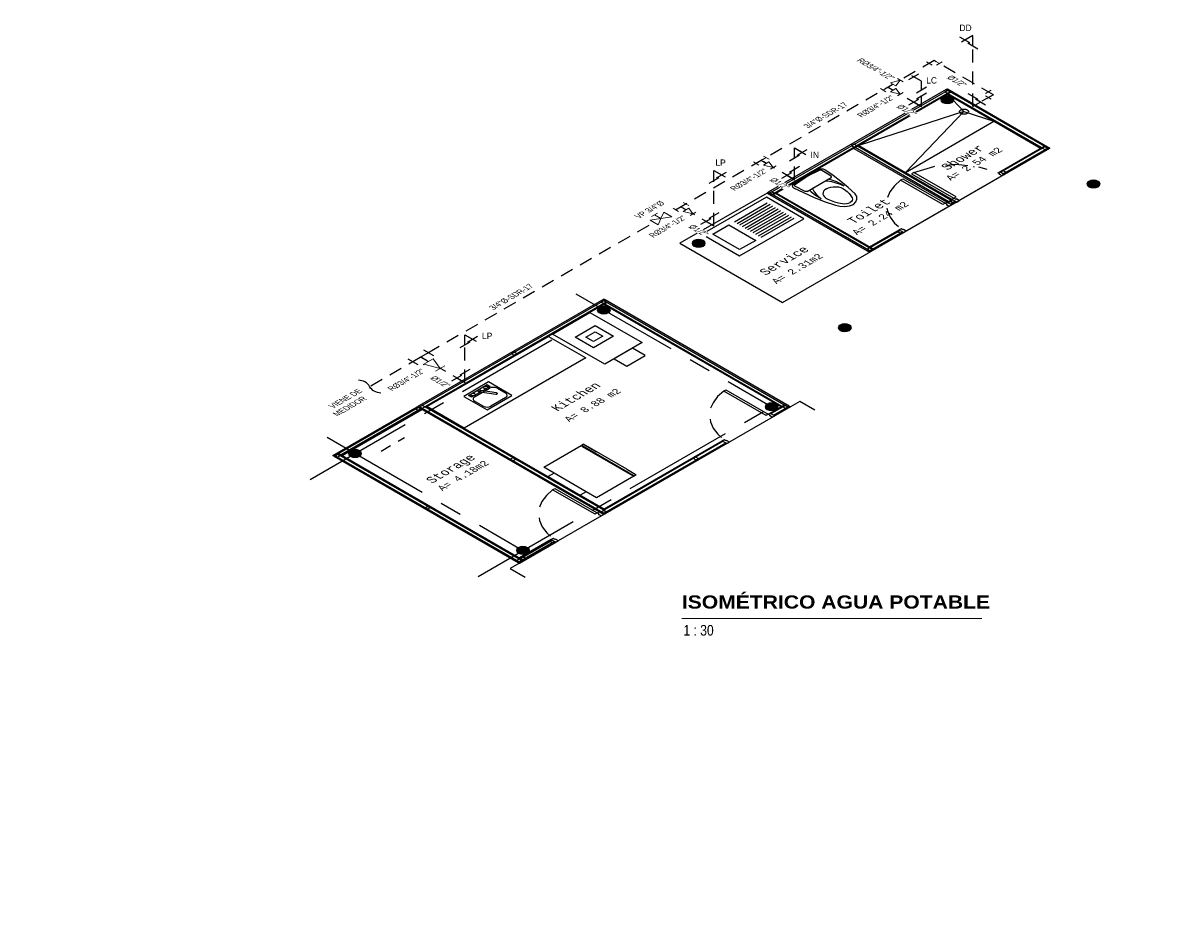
# Model space of a CAD drawing. Header units: metres. Extents: x 2 to 147, y 24 to 94.
# Tile 30 of 40: x 106 to 119, y 50 to 60. Entities that reach past the tile are written whole.
import ezdxf
from ezdxf.enums import TextEntityAlignment as Align
from ezdxf.xclip import XClip

# ---------------------------------------------------------------- set-up
doc = ezdxf.new("R2010")
doc.units = ezdxf.units.M
doc.header["$MEASUREMENT"] = 0
doc.header["$XCLIPFRAME"] = 0
for name, pattern in [('BORDER2', [0.875, 0.25, -0.125, 0.25, -0.125, 0, -0.125]), ('CENTER', [2, 1.25, -0.25, 0.25, -0.25]), ('CONTINOUS', [0]), ('HIDDEN', [0.375, 0.25, -0.125])]:
    doc.linetypes.add(name, pattern=pattern)
for name, color, linetype in [('00-Zonificación', 1, 'Continuous'), ('001-Paredes', 1, 'Continuous'), ('002-TextoAmbiente', 1, 'Continuous'), ('003-Textos', 1, 'Continuous'), ('005-Piso', 1, 'Continuous'), ('008-Columnas', 1, 'Continuous'), ('010-Mobiliario', 8, 'Continuous'), ('011-Puertas y Ventanas', 1, 'Continuous'), ('012-Ejes', 8, 'Continuous'), ('A POT', 4, 'HIDDEN'), ('A POT iso', 4, 'HIDDEN'), ('A RES', 5, 'Continuous'), ('A RES textos', 2, 'Continuous'), ('TEXTOS', 2, 'Continuous'), ('TEXTOS HIDRO', 2, 'Continuous')]:
    doc.layers.add(name, color=color, linetype=linetype)
doc.layers.add('A POT accesorios', color=3, linetype='Continuous', lineweight=18)
doc.styles.add('Architect Hand_2', font='ARIALN.TTF', dxfattribs={"height": 0.003953})
doc.styles.add('ARIAL', font='arial.ttf')
doc.styles.add('Arial Black_4', font='txt', dxfattribs={"height": 0.005})
doc.styles.add('romans', font='romans.shx', dxfattribs={"height": 1.8})
doc.styles.add('TITULOS', font='txt')

# ---------------------------------------------------------------- blocks, each defined once
blk = doc.blocks.new('columnas 15 D.')
at = {"true_color": 0x636466, "transparency": 33554483}
h = blk.add_hatch(color=251, dxfattribs=at)
h.dxf.hatch_style = 1
edge = h.paths.add_edge_path()
edge.add_arc((0, 0), 0.075, 0, 360)
at = {"layer": '008-Columnas'}
blk.add_circle((0, 0), 0.075, dxfattribs=at)
blk = doc.blocks.new('lavabo')
for p, q in [((-0.355, -0.32), (-0.355, -0.08)), ((-0.295, -0.02), (-0.155, -0.02)), ((-0.095, -0.08), (-0.095, -0.32)), ((-0.075, -0.2), (-0.075, -0.05)), ((-0.075, -0.05), (-0.025, -0.05)), ((-0.044, -0.063), (-0.056, -0.063)), ((-0.056, -0.063), (-0.056, -0.076)), ((-0.044, -0.076), (-0.044, -0.063)), ((-0.025, -0.05), (-0.025, -0.35)), ((-0.069, -0.196), (-0.229, -0.289)), ((-0.217, -0.311), (-0.056, -0.218)), ((-0.075, -0.35), (-0.075, -0.229)), ((-0.155, -0.38), (-0.295, -0.38)), ((-0.025, -0.35), (-0.075, -0.35)), ((-0.056, -0.337), (-0.056, -0.324)), ((-0.044, -0.337), (-0.056, -0.337)), ((-0.044, -0.324), (-0.044, -0.337))]:
    blk.add_line(p, q)
blk.add_lwpolyline([(0, 0), (-0.375, 0), (-0.375, -0.4), (0, -0.4)], close=True)
for centre, radius in [((-0.05, -0.1), 0.025), ((-0.05, -0.2), 0.0187), ((-0.05, -0.3), 0.025)]:
    blk.add_circle(centre, radius)
for centre, radius, start, end in [((-0.295, -0.08), 0.06, 90, 180), ((-0.155, -0.08), 0.06, 0, 90), ((-0.295, -0.32), 0.06, 180, 270), ((-0.223, -0.3), 0.0125, 120, 300), ((-0.155, -0.32), 0.06, 270, 0)]:
    blk.add_arc(centre, radius, start, end)
blk = doc.blocks.new('REFRIGERADOR')
for p, q in [((-0.683, 0), (-0.85, 0)), ((-0.85, 0), (-0.85, -0.6)), ((-0.683, 0), (-0.683, 0.097)), ((-0.683, 0.097), (-0.167, 0.097)), ((-0.167, 0), (-0.683, 0)), ((-0.167, 0), (-0.167, 0.097)), ((0, 0), (-0.167, 0)), ((0, -0.6), (0, 0)), ((-0.85, -0.6), (-0.829, -0.6)), ((-0.85, -0.608), (-0.831, -0.608)), ((-0.85, -0.638), (-0.85, -0.608)), ((-0.85, -0.638), (-0.64, -0.638)), ((-0.849, -0.639), (-0.85, -0.638)), ((-0.151, -0.639), (-0.849, -0.639)), ((-0.829, -0.601), (-0.831, -0.601)), ((-0.831, -0.608), (-0.831, -0.601)), ((-0.831, -0.608), (-0.019, -0.608)), ((-0.829, -0.6), (-0.021, -0.6)), ((-0.829, -0.601), (-0.829, -0.6)), ((-0.021, -0.601), (-0.829, -0.601)), ((-0.151, -0.639), (-0.087, -0.639)), ((-0.151, -0.639), (-0.147, -0.64)), ((-0.147, -0.64), (-0.091, -0.64)), ((-0.091, -0.64), (-0.087, -0.639)), ((-0.087, -0.639), (-0.001, -0.639)), ((-0.021, -0.601), (-0.021, -0.6)), ((-0.021, -0.6), (0, -0.6)), ((-0.019, -0.601), (-0.021, -0.601)), ((-0.019, -0.608), (-0.019, -0.601)), ((-0.019, -0.608), (0, -0.608)), ((0, -0.638), (-0.001, -0.639)), ((0, -0.638), (0, -0.608))]:
    blk.add_line(p, q)
blk = doc.blocks.new('door001')
at = {"layer": '011-Puertas y Ventanas'}
for points in [[(-0.075, 0), (0, 0), (0, -0.04), (-0.045, -0.04), (-0.045, -0.03), (-0.075, -0.03)], [(-0.075, -0.03), (-0.075, -0.066), (-0.756, -0.066), (-0.756, -0.03)], [(-0.075, -0.74), (-0.075, -0.77), (0, -0.77), (0, -0.73), (-0.045, -0.73), (-0.045, -0.74)]]:
    blk.add_lwpolyline(points, close=True, dxfattribs=at)
at = {"layer": '011-Puertas y Ventanas', "color": 1, "linetype": 'BORDER2'}
blk.add_arc((0.021, 0.038), 0.784, 187.6333, 262.9326, dxfattribs=at)
blk = doc.blocks.new('DOBLE BEDS')
for p, q in [((0.278, 0), (-0.278, 0)), ((-0.278, 0), (-0.278, -0.469)), ((0.278, -0.469), (0.278, 0)), ((-0.311, -0.023), (-1.311, -0.023)), ((-1.311, -0.023), (-1.311, -0.067)), ((-1.311, -0.067), (-0.311, -0.067)), ((-0.393, -0.09), (-1.229, -0.09)), ((-0.397, -0.112), (-1.226, -0.112)), ((-0.311, -0.067), (-0.311, -0.023)), ((1.32, -0.023), (0.32, -0.023)), ((0.32, -0.023), (0.32, -0.067)), ((0.32, -0.067), (1.32, -0.067)), ((1.238, -0.09), (0.402, -0.09)), ((1.234, -0.112), (0.405, -0.112)), ((1.32, -0.067), (1.32, -0.023)), ((-1.311, -0.171), (-1.311, -1.986)), ((-1.289, -0.174), (-1.289, -0.4)), ((-0.333, -0.174), (-0.333, -0.462)), ((-0.311, -1.986), (-0.311, -0.171)), ((0.32, -0.171), (0.32, -1.986)), ((0.342, -0.174), (0.342, -0.4)), ((1.298, -0.174), (1.298, -0.462)), ((1.32, -1.986), (1.32, -0.171)), ((-0.311, -0.462), (-1.32, -0.804)), ((-0.311, -0.462), (-1.311, -0.462)), ((-1.039, -1.084), (-0.311, -0.462)), ((-0.278, -0.469), (0.278, -0.469)), ((1.32, -0.462), (0.311, -0.804)), ((1.32, -0.462), (0.32, -0.462)), ((0.592, -1.084), (1.32, -0.462)), ((-0.639, -0.742), (-0.639, -2.067)), ((-0.624, -0.73), (-0.624, -2.067)), ((-0.567, -0.68), (-0.567, -2.067)), ((-0.553, -0.668), (-0.553, -2.067)), ((0.992, -0.742), (0.992, -2.067)), ((1.007, -0.73), (1.007, -2.067)), ((1.064, -0.68), (1.064, -2.067)), ((1.078, -0.668), (1.078, -2.067)), ((-0.32, -1.74), (-1.32, -1.74)), ((-0.32, -1.768), (-1.32, -1.768)), ((1.311, -1.74), (0.311, -1.74)), ((1.311, -1.768), (0.311, -1.768)), ((-0.32, -1.905), (-1.32, -1.905)), ((-0.32, -1.933), (-1.32, -1.933)), ((1.311, -1.905), (0.311, -1.905)), ((1.311, -1.933), (0.311, -1.933)), ((-1.311, -2.09), (-0.311, -2.09)), ((-1.311, -2.134), (-1.311, -2.09)), ((-1.229, -2.067), (-0.393, -2.067)), ((-0.311, -2.09), (-0.311, -2.134)), ((0.32, -2.09), (1.32, -2.09)), ((0.32, -2.134), (0.32, -2.09)), ((0.402, -2.067), (1.238, -2.067)), ((1.32, -2.09), (1.32, -2.134)), ((-0.311, -2.134), (-1.311, -2.134)), ((1.32, -2.134), (0.32, -2.134))]:
    blk.add_line(p, q)
for centre, radius, start, end in [((-1.198, -0.203), 0.118, 105.2718, 163.8171), ((-1.198, -0.203), 0.0959, 106.9614, 162.0252), ((-0.425, -0.203), 0.0959, 17.9748, 73.0386), ((-0.425, -0.203), 0.118, 16.1829, 74.7282), ((0.433, -0.203), 0.118, 105.2718, 163.8171), ((0.433, -0.203), 0.0959, 106.9614, 162.0252), ((1.207, -0.203), 0.0959, 17.9748, 73.0386), ((1.207, -0.203), 0.118, 16.1829, 74.7282), ((-1.198, -0.371), 0.0959, 197.9748, 253.0386), ((0.433, -0.371), 0.0959, 197.9748, 253.0386), ((-1.32, -1.084), 0.281, 0, 90), ((0.311, -1.084), 0.281, 0, 90), ((-1.198, -1.953), 0.118, 196.1829, 254.7282), ((-0.425, -1.953), 0.118, 285.2718, 343.8171), ((0.433, -1.953), 0.118, 196.1829, 254.7282), ((1.207, -1.953), 0.118, 285.2718, 343.8171)]:
    blk.add_arc(centre, radius, start, end)
blk = doc.blocks.new('MESA CUADRADA SET-01')
for p, q in [((-0.202, 0.898, 0), (-0.202, 0.868, 0)), ((-0.172, 0.898, 0), (-0.202, 0.898, 0)), ((-0.202, 0.868, 0), (-0.172, 0.868, 0)), ((-0.202, 0.868, 0), (0.202, 0.868, 0)), ((-0.202, 0.468, 0), (-0.202, 0.868, 0)), ((-0.172, 0.868, 0), (-0.172, 0.898, 0)), ((-0.172, 0.883, 0), (-0.13, 0.883, 0)), ((0.13, 0.883), (0.172, 0.883, 0)), ((0.172, 0.898, 0), (0.202, 0.898, 0)), ((0.172, 0.868, 0), (0.172, 0.898, 0)), ((0.202, 0.868, 0), (0.172, 0.868, 0)), ((0.202, 0.898, 0), (0.202, 0.868, 0)), ((0.202, 0.868, 0), (0.202, 0.468, 0)), ((-0.45, 0.45), (0.45, 0.45)), ((-0.45, -0.45), (-0.45, 0.45)), ((-0.419, 0.417), (-0.419, 0.377)), ((-0.379, 0.417), (-0.419, 0.417)), ((-0.379, 0.377), (-0.379, 0.417)), ((-0.202, 0.488), (-0.202, 0.518)), ((-0.202, 0.518), (-0.172, 0.518)), ((-0.172, 0.488), (-0.202, 0.488)), ((0.202, 0.468, 0), (-0.202, 0.468, 0)), ((-0.172, 0.518), (-0.172, 0.488)), ((0.172, 0.488, 0), (0.172, 0.518, 0)), ((0.172, 0.518, 0), (0.202, 0.518, 0)), ((0.202, 0.488, 0), (0.172, 0.488, 0)), ((0.202, 0.518, 0), (0.202, 0.488, 0)), ((0.379, 0.417), (0.379, 0.377)), ((0.419, 0.417), (0.379, 0.417)), ((0.419, 0.377), (0.419, 0.417)), ((0.45, 0.45), (0.45, -0.45)), ((-0.419, 0.377), (-0.379, 0.377)), ((0.379, 0.377), (0.419, 0.377)), ((-0.898, 0.202), (-0.868, 0.202)), ((-0.898, 0.172), (-0.898, 0.202)), ((-0.868, 0.172), (-0.898, 0.172)), ((-0.883, 0.13, 0), (-0.883, 0.172)), ((-0.868, 0.202), (-0.868, 0.172)), ((-0.868, 0.202), (-0.468, 0.202)), ((-0.868, -0.202), (-0.868, 0.202)), ((-0.518, 0.202), (-0.488, 0.202)), ((-0.518, 0.172), (-0.518, 0.202)), ((-0.488, 0.172), (-0.518, 0.172)), ((-0.488, 0.202), (-0.488, 0.172)), ((-0.468, 0.202), (-0.468, -0.202)), ((0.468, -0.202), (0.468, 0.202)), ((0.468, 0.202), (0.868, 0.202)), ((0.488, 0.202), (0.518, 0.202)), ((0.488, 0.172), (0.488, 0.202)), ((0.518, 0.172), (0.488, 0.172)), ((0.518, 0.202), (0.518, 0.172)), ((0.898, 0.202, 0), (0.868, 0.202, 0)), ((0.868, 0.202, 0), (0.868, 0.172, 0)), ((0.868, 0.202), (0.868, -0.202)), ((0.868, 0.172, 0), (0.898, 0.172, 0)), ((0.883, 0.172, 0), (0.883, 0.13, 0)), ((0.898, 0.172, 0), (0.898, 0.202, 0)), ((-0.883, -0.172, 0), (-0.883, -0.13, 0)), ((0.883, -0.13), (0.883, -0.172)), ((-0.898, -0.172, 0), (-0.898, -0.202, 0)), ((-0.868, -0.172, 0), (-0.898, -0.172, 0)), ((-0.898, -0.202, 0), (-0.868, -0.202, 0)), ((-0.868, -0.202, 0), (-0.868, -0.172, 0)), ((-0.468, -0.202), (-0.868, -0.202)), ((-0.518, -0.172, 0), (-0.488, -0.172, 0)), ((-0.518, -0.202, 0), (-0.518, -0.172, 0)), ((-0.488, -0.202, 0), (-0.518, -0.202, 0)), ((-0.488, -0.172, 0), (-0.488, -0.202, 0)), ((0.868, -0.202), (0.468, -0.202)), ((0.488, -0.172), (0.518, -0.172)), ((0.488, -0.202), (0.488, -0.172)), ((0.518, -0.202), (0.488, -0.202)), ((0.518, -0.172), (0.518, -0.202)), ((0.868, -0.202), (0.868, -0.172)), ((0.868, -0.172), (0.898, -0.172)), ((0.898, -0.202), (0.868, -0.202)), ((0.898, -0.172), (0.898, -0.202)), ((-0.419, -0.377), (-0.419, -0.417)), ((-0.379, -0.377), (-0.419, -0.377)), ((-0.379, -0.417), (-0.379, -0.377)), ((0.379, -0.377), (0.379, -0.417)), ((0.419, -0.377), (0.379, -0.377)), ((0.419, -0.417), (0.419, -0.377)), ((0.45, -0.45), (-0.45, -0.45)), ((-0.419, -0.417), (-0.379, -0.417)), ((-0.202, -0.468, 0), (0.202, -0.468, 0)), ((-0.202, -0.868, 0), (-0.202, -0.468, 0)), ((-0.202, -0.488, 0), (-0.172, -0.488, 0)), ((-0.202, -0.518, 0), (-0.202, -0.488, 0)), ((-0.172, -0.518, 0), (-0.202, -0.518, 0)), ((-0.172, -0.488, 0), (-0.172, -0.518, 0)), ((0.172, -0.488), (0.202, -0.488)), ((0.172, -0.518), (0.172, -0.488)), ((0.202, -0.518), (0.172, -0.518)), ((0.202, -0.468, 0), (0.202, -0.868, 0)), ((0.202, -0.488), (0.202, -0.518)), ((0.379, -0.417), (0.419, -0.417)), ((-0.202, -0.868, 0), (-0.172, -0.868, 0)), ((-0.202, -0.898, 0), (-0.202, -0.868, 0)), ((0.202, -0.868, 0), (-0.202, -0.868, 0)), ((-0.172, -0.898, 0), (-0.202, -0.898, 0)), ((-0.172, -0.868, 0), (-0.172, -0.898, 0)), ((-0.13, -0.883), (-0.172, -0.883, 0)), ((0.172, -0.883, 0), (0.13, -0.883, 0)), ((0.172, -0.868, 0), (0.172, -0.898, 0)), ((0.202, -0.868, 0), (0.172, -0.868, 0)), ((0.172, -0.898, 0), (0.202, -0.898, 0)), ((0.202, -0.898, 0), (0.202, -0.868, 0))]:
    blk.add_line(p, q)
for centre, start, end in [((0, 0.63), 62.8856, 117.1144), ((-0.63, 0, 0), 152.8856, 207.1144), ((0.63, 0), 332.8856, 27.1144), ((0, -0.63), 242.8856, 297.1144)]:
    blk.add_arc(centre, 0.285, start, end)
blk = doc.blocks.new('camamatrimonial')
for p, q in [((-1.125, 1.55), (-1.125, 1.85)), ((-1.075, 1.9), (-0.775, 1.9)), ((-0.725, 1.85), (-0.725, 1.55)), ((-0.675, 1.9), (0.675, 1.9)), ((-0.675, 0), (-0.675, 1.9)), ((-0.601, 1.849), (-0.601, 1.494)), ((-0.041, 1.849), (-0.601, 1.849)), ((-0.041, 1.494), (-0.041, 1.849)), ((0.041, 1.494), (0.041, 1.849)), ((0.041, 1.849), (0.601, 1.849)), ((0.601, 1.849), (0.601, 1.494)), ((0.675, 1.9), (0.675, 0)), ((0.725, 1.55), (0.725, 1.85)), ((0.775, 1.9), (1.075, 1.9)), ((1.125, 1.85), (1.125, 1.55)), ((-0.775, 1.5), (-1.075, 1.5)), ((-0.601, 1.494), (-0.041, 1.494)), ((0.601, 1.494), (0.041, 1.494)), ((1.075, 1.5), (0.775, 1.5)), ((0.441, 1.443), (0.677, 1.443)), ((-0.093, 1.24), (0.677, 1.24)), ((0.675, 0), (-0.675, 0))]:
    blk.add_line(p, q)
for centre, radius, start, end in [((-1.075, 1.85), 0.05, 90, 180), ((-0.775, 1.85), 0.05, 0, 90), ((-1.211, 1.671), 0.635, 343.7398, 16.2602), ((0.569, 1.671), 0.635, 163.7398, 196.2602), ((-0.569, 1.671), 0.635, 343.7398, 16.2602), ((1.211, 1.671), 0.635, 163.7398, 196.2602), ((0.775, 1.85), 0.05, 90, 180), ((1.075, 1.85), 0.05, 0, 90), ((-1.075, 1.55), 0.05, 180, 270), ((-0.775, 1.55), 0.05, 270, 0), ((0.775, 1.55), 0.05, 180, 270), ((1.075, 1.55), 0.05, 270, 0), ((-0.762, 3.107), 1.869, 272.616, 291.4069), ((0.407, -0.151), 1.594, 89.2582, 107.8034), ((0.482, 0.51), 0.934, 92.5398, 126.0403), ((-0.639, 1.957), 0.898, 267.5673, 309.5461)]:
    blk.add_arc(centre, radius, start, end)
blk = doc.blocks.new('INODORO-PETITGARZON-PLANTA')
blk.add_lwpolyline([(0.78, 0, -0.292943), (0.644, -0.158, -0.052692), (0.065, -0.251, -0.422078), (0.017, -0.204), (0.017, -0.204), (0.017, 0.204), (0.017, 0.204, -0.422078), (0.065, 0.251, -0.052692), (0.644, 0.158, -0.292943)], format="xyb", close=True)
for points in [[(0.225, 0.19, 0.414449), (0.207, 0.209), (0.051, 0.217, 0.398758), (0.034, 0.203), (0.017, -0.001)], [(0.225, 0.192), (0.225, -0.192, -0.414449), (0.207, -0.21), (0.051, -0.219, -0.398758), (0.034, -0.204), (0.017, -0.001)], [(0.225, 0.093, -0.279736), (0.237, 0.115, -0.109692), (0.441, 0.183, 0.108214), (0.225, 0.151, 0.108214)], [(0.343, 0, -0.468214), (0.499, 0.134, -0.125087), (0.677, 0.077, -0.28707), (0.726, 0, -1.078007)], [(0.343, 0, 0.468214), (0.499, -0.134, 0.125087), (0.677, -0.077, 0.28707), (0.726, 0, 1.078007)], [(0.225, -0.093, 0.279736), (0.237, -0.115, 0.109692), (0.441, -0.183, -0.108214), (0.225, -0.151, -0.108214)]]:
    blk.add_lwpolyline(points, format="xyb")
blk = doc.blocks.new('Lavandero')
at = {"color": 8}
for p, q in [((-0.25, 0.501), (-0.25, 1.118)), ((-0.2, 0.501), (-0.2, 1.118)), ((-0.15, 0.501), (-0.15, 1.118)), ((-0.1, 0.501), (-0.1, 1.118)), ((-0.05, 0.501), (-0.05, 1.118)), ((0, 0.501), (0, 1.118)), ((0.05, 0.501), (0.05, 1.118)), ((0.1, 0.501), (0.1, 1.118)), ((0.15, 0.501), (0.15, 1.118)), ((0.2, 0.501), (0.2, 1.118)), ((0.25, 0.501), (0.25, 1.118))]:
    blk.add_line(p, q, dxfattribs=at)
blk.add_lwpolyline([(-0.35, 1.2), (0.35, 1.2), (0.35, 0), (-0.35, 0)], close=True)
blk.add_lwpolyline([(-0.25, 0.1), (0.25, 0.1), (0.25, 0.4), (-0.25, 0.4)], close=True, dxfattribs=at)
blk = doc.blocks.new('A$C2EA93E65')
at = {"layer": '00-Zonificación'}
for points in [[(9.698, 4.414), (6.798, 4.414), (6.798, 6.064), (5.398, 6.064), (5.398, 4.414), (9.698, 4.414)], [(8.198, 5.239), (9.623, 5.239), (9.623, 5.989), (8.198, 5.989)], [(2.328, 2.9), (2.178, 2.9), (-2.328, 2.9), (-2.328, 0), (2.328, 0)]]:
    blk.add_lwpolyline(points, close=True, dxfattribs=at)
at = {"layer": '001-Paredes'}
for points in [[(6.818, 4.414), (6.818, 6.064), (6.798, 6.064), (6.798, 4.414)], [(9.678, 6.064), (6.818, 6.064), (6.818, 6.044), (9.678, 6.044)], [(9.678, 4.414), (9.678, 6.064), (9.698, 6.064), (9.698, 4.414)], [(6.818, 6.044), (6.858, 6.044), (6.858, 6.004), (6.818, 6.004)], [(9.678, 5.989), (6.818, 5.989), (6.818, 6.004), (9.678, 6.004)], [(8.178, 6.044), (8.138, 6.044), (8.138, 6.004), (8.178, 6.004)], [(9.638, 4.489), (9.638, 5.989), (9.623, 5.989), (9.623, 4.489)], [(9.678, 6.044), (9.638, 6.044), (9.638, 6.004), (9.678, 6.004)], [(-2.178, 5.9), (-0.822, 5.9), (-0.822, 5.88), (-2.178, 5.88)], [(-2.178, 5.88), (-2.178, 2.92), (-2.163, 2.92), (-2.163, 5.88)], [(-2.123, 5.88), (-2.123, 5.84), (-2.163, 5.84), (-2.163, 5.88)], [(-2.103, 5.88), (-2.103, 2.92), (-2.123, 2.92), (-2.123, 5.88)], [(-2.103, 5.825), (-0.822, 5.825), (-0.822, 5.84), (-2.103, 5.84)], [(-0.822, 5.88), (-0.862, 5.88), (-0.862, 5.84), (-0.822, 5.84)], [(-0.822, 5.88), (2.178, 5.88), (2.178, 5.9), (-0.822, 5.9)], [(-0.822, 2.9), (-0.822, 5.88), (-0.802, 5.88), (-0.802, 2.9)], [(-0.762, 5.88), (-0.802, 5.88), (-0.802, 5.84), (-0.762, 5.84)], [(-0.762, 2.96), (-0.762, 5.84), (-0.742, 5.84), (-0.742, 2.96)], [(0.678, 5.84), (0.718, 5.84), (0.718, 5.88), (0.678, 5.88)], [(2.103, 5.825), (2.118, 5.825), (2.118, 2.975), (2.103, 2.975)], [(2.118, 5.84), (2.158, 5.84), (2.158, 5.88), (2.118, 5.88)], [(2.158, 2.92), (2.178, 2.92), (2.178, 5.88), (2.158, 5.88)], [(7.348, 4.474), (6.873, 4.474), (6.873, 4.489), (7.348, 4.489)], [(8.198, 4.474), (8.118, 4.474), (8.118, 4.489), (8.198, 4.489)], [(9.678, 4.474), (8.968, 4.474), (8.968, 4.489), (9.678, 4.489)], [(-2.123, 4.43), (-2.123, 4.39), (-2.163, 4.39), (-2.163, 4.43)], [(-0.802, 4.38), (-0.762, 4.38), (-0.762, 4.42), (-0.802, 4.42)], [(6.818, 4.434), (6.858, 4.434), (6.858, 4.474), (6.818, 4.474)], [(7.348, 4.414), (6.818, 4.414), (6.818, 4.434), (7.348, 4.434)], [(7.348, 4.434), (7.308, 4.434), (7.308, 4.474), (7.348, 4.474)], [(8.158, 4.434), (8.118, 4.434), (8.118, 4.474), (8.158, 4.474)], [(8.198, 4.414), (8.118, 4.414), (8.118, 4.434), (8.198, 4.434)], [(8.198, 4.434), (8.158, 4.434), (8.158, 4.474), (8.198, 4.474)], [(9.678, 4.414), (8.953, 4.414), (8.953, 4.434), (9.678, 4.434)], [(8.968, 4.434), (9.008, 4.434), (9.008, 4.474), (8.968, 4.474)], [(9.638, 4.434), (9.678, 4.434), (9.678, 4.474), (9.638, 4.474)], [(-2.178, 2.9), (-1.592, 2.9), (-1.592, 2.92), (-2.178, 2.92)], [(-2.123, 2.92), (-2.123, 2.96), (-2.163, 2.96), (-2.163, 2.92)], [(-2.103, 2.96), (-1.592, 2.96), (-1.592, 2.975), (-2.103, 2.975)], [(-2.103, 2.92), (-2.063, 2.92), (-2.063, 2.96), (-2.103, 2.96)], [(-1.592, 2.92), (-1.632, 2.92), (-1.632, 2.96), (-1.592, 2.96)], [(-0.762, 2.92), (-0.802, 2.92), (-0.802, 2.96), (-0.762, 2.96)], [(1.158, 2.9), (-0.802, 2.9), (-0.802, 2.92), (1.158, 2.92)], [(1.158, 2.96), (-0.742, 2.96), (-0.742, 2.975), (1.158, 2.975)], [(0.678, 2.92), (0.718, 2.92), (0.718, 2.96), (0.678, 2.96)], [(1.928, 2.96), (1.928, 2.975), (2.158, 2.975), (2.158, 2.96)], [(1.928, 2.92), (2.178, 2.92), (2.178, 2.9), (1.928, 2.9)], [(2.118, 2.92), (2.158, 2.92), (2.158, 2.96), (2.118, 2.96)], [(-5.308, -2), (-5.328, -2), (-5.328, 2.3), (-5.308, 2.3)], [(-5.308, 2.3), (-2.348, 2.3), (-2.348, 2.28), (-5.308, 2.28)], [(-5.308, 2.24), (-5.268, 2.24), (-5.268, 2.28), (-5.308, 2.28)], [(-2.348, 2.225), (-5.308, 2.225), (-5.308, 2.24), (-2.348, 2.24)], [(-2.348, 2.24), (-2.388, 2.24), (-2.388, 2.28), (-2.348, 2.28)], [(-2.328, 2), (-2.328, 2.3), (-2.348, 2.3), (-2.348, 2)], [(2.328, 2), (2.348, 2), (2.348, 2.3), (2.328, 2.3)], [(5.308, 2.3), (2.348, 2.3), (2.348, 2.28), (5.308, 2.28)], [(2.348, 2.24), (2.388, 2.24), (2.388, 2.28), (2.348, 2.28)], [(2.348, 2.225), (5.308, 2.225), (5.308, 2.24), (2.348, 2.24)], [(5.308, 2.24), (5.268, 2.24), (5.268, 2.28), (5.308, 2.28)], [(5.308, -2), (5.328, -2), (5.328, 2.3), (5.308, 2.3)], [(-5.268, -1.925), (-5.253, -1.925), (-5.253, 2.225), (-5.268, 2.225)], [(-2.403, 2), (-2.388, 2), (-2.388, 2.225), (-2.403, 2.225)], [(2.388, 2), (2.388, 2.225), (2.403, 2.225), (2.403, 2)], [(5.268, -1.925), (5.253, -1.925), (5.253, 2.225), (5.268, 2.225)], [(-2.403, 1.23), (-2.403, -1.925), (-2.388, -1.925), (-2.388, 1.23)], [(-2.348, 1.23), (-2.348, -2), (-2.328, -2), (-2.328, 1.23)], [(2.328, 1.23), (2.328, -2), (2.348, -2), (2.348, 1.23)], [(2.403, 1.23), (2.403, -1.925), (2.388, -1.925), (2.388, 1.23)], [(-5.308, 0.81), (-5.268, 0.81), (-5.268, 0.85), (-5.308, 0.85)], [(-2.348, 0.81), (-2.388, 0.81), (-2.388, 0.85), (-2.348, 0.85)], [(2.348, 0.81), (2.388, 0.81), (2.388, 0.85), (2.348, 0.85)], [(5.308, 0.81), (5.268, 0.81), (5.268, 0.85), (5.308, 0.85)], [(-5.308, -0.69), (-5.268, -0.69), (-5.268, -0.65), (-5.308, -0.65)], [(-2.348, -0.69), (-2.388, -0.69), (-2.388, -0.65), (-2.348, -0.65)], [(2.348, -0.69), (2.388, -0.69), (2.388, -0.65), (2.348, -0.65)], [(5.308, -0.69), (5.268, -0.69), (5.268, -0.65), (5.308, -0.65)], [(-2.348, -1.925), (-5.308, -1.925), (-5.308, -1.94), (-2.348, -1.94)], [(-5.308, -1.98), (-5.268, -1.98), (-5.268, -1.94), (-5.308, -1.94)], [(-2.348, -1.98), (-2.388, -1.98), (-2.388, -1.94), (-2.348, -1.94)], [(2.348, -1.925), (5.308, -1.925), (5.308, -1.94), (2.348, -1.94)], [(2.348, -1.98), (2.388, -1.98), (2.388, -1.94), (2.348, -1.94)], [(5.308, -1.98), (5.268, -1.98), (5.268, -1.94), (5.308, -1.94)], [(-2.348, -1.98), (-5.308, -1.98), (-5.308, -2), (-2.348, -2)], [(2.348, -1.98), (5.308, -1.98), (5.308, -2), (2.348, -2)]]:
    blk.add_lwpolyline(points, close=True, dxfattribs=at)
for points in [[(6.858, 4.434), (6.858, 5.989), (6.873, 5.989), (6.873, 4.434)], [(8.138, 4.489), (8.138, 5.989), (8.118, 5.989), (8.118, 4.489)], [(8.178, 4.489), (8.178, 5.989), (8.198, 5.989), (8.198, 4.489)], [(-0.742, 5.84), (2.158, 5.84), (2.158, 5.825), (-0.742, 5.825)]]:
    blk.add_lwpolyline(points, dxfattribs=at)
at = {"layer": '005-Piso', "color": 8}
blk.add_lwpolyline([(9.623, 5.989), (9.515, 5.614), (8.198, 5.989), (8.198, 5.239), (9.515, 5.614), (9.623, 5.239)], dxfattribs=at)
blk.add_circle((9.515, 5.614), 0.0507, dxfattribs=at)
at = {"layer": '010-Mobiliario'}
for p, q in [((-3.182, 2.225), (-5.082, 1.825)), ((5.074, 2.225), (3.174, 1.825))]:
    blk.add_line(p, q, dxfattribs=at)
for points in [[(-0.742, 5.825), (1.213, 5.825), (1.213, 5.225), (-0.742, 5.225)], [(1.279, 4.986), (1.279, 5.825), (1.879, 5.825), (1.879, 4.986)], [(1.418, 5.306), (1.418, 5.6), (1.74, 5.6), (1.74, 5.306)], [(1.504, 5.392), (1.504, 5.514), (1.654, 5.514), (1.654, 5.392)], [(1.431, 4.986), (1.431, 4.782), (1.726, 4.782), (1.726, 4.986)], [(-5.082, 2.225), (-5.082, 1.825), (-3.182, 1.825), (-3.182, 2.225)], [(3.174, 2.225), (3.174, 1.825), (5.074, 1.825), (5.074, 2.225)]]:
    blk.add_lwpolyline(points, close=True, dxfattribs=at)
at = {"layer": '012-Ejes', "linetype": 'CENTER'}
for p, q in [((-1.972, 6.728), (-1.972, 3.05)), ((2.028, 6.728), (2.028, 3.05)), ((-5.478, 5.75), (1.192, 5.75)), ((-5.478, 3.05), (1.972, 3.05)), ((-5.478, 2.15), (5.522, 2.15)), ((-5.178, 2.15), (-5.178, -2.014)), ((-2.478, 2.15), (-2.478, -2.014)), ((-2.028, 2.15), (-2.028, -2.014)), ((1.972, 2.15), (1.972, -2.066)), ((2.478, 2.15), (2.478, -2.005)), ((5.178, 2.15), (5.178, -2.005)), ((-2.228, 0.15), (2.022, 0.15)), ((-5.478, -2.15), (-1.878, -2.15)), ((-5.478, -2.15), (-1.878, -2.15)), ((2.072, -2.15), (5.667, -2.144))]:
    blk.add_line(p, q, dxfattribs=at)
at = {"layer": '008-Columnas', "xscale": -1}
for p in [(5.548, 5.914), (9.548, 5.914), (-1.972, 5.75), (2.028, 5.75), (5.548, 3.564), (9.548, 3.564), (-1.972, 3.05), (2.028, 3.05), (2.478, 2.15), (5.178, 2.15), (2.478, -1.85), (5.178, -1.85)]:
    blk.add_blockref('columnas 15 D.', p, dxfattribs=at)
at = {"layer": '008-Columnas'}
for p in [(-5.178, 2.15), (-2.478, 2.15), (-2.028, 2.15), (1.972, 2.15), (-2.028, 0.15), (1.972, 0.15), (-5.178, -1.85), (-2.478, -1.85)]:
    blk.add_blockref('columnas 15 D.', p, dxfattribs=at)
at = {"layer": '010-Mobiliario', "xscale": -0.8596129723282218, "yscale": 0.8596129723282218, "zscale": 0.8596129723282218, "rotation": 269.9992335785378}
blk.add_blockref('Lavandero', (5.704, 5.711), dxfattribs=at)
at = {"layer": '010-Mobiliario', "xscale": -1, "rotation": 90}
for name, p in [('INODORO-PETITGARZON-PLANTA', (7.336, 5.989)), ('REFRIGERADOR', (-0.645, 3.193))]:
    blk.add_blockref(name, p, dxfattribs=at)
at = {"layer": '010-Mobiliario'}
for name, p, rotation in [('lavabo', (-0.302, 5.672), 90), ('DOBLE BEDS', (3.828, -1.879), 180)]:
    blk.add_blockref(name, p, dxfattribs=dict(at, rotation=rotation))
blk.add_blockref('MESA CUADRADA SET-01', (0.017, 1.436), dxfattribs=at)
at = {"layer": '010-Mobiliario', "color": 251, "true_color": 0x636466, "rotation": 90}
blk.add_blockref('camamatrimonial', (-3.353, 0.15), dxfattribs=at)
at = {"layer": '011-Puertas y Ventanas', "rotation": 270}
for p in [(8.118, 4.414), (-0.822, 2.9), (1.928, 2.9)]:
    blk.add_blockref('door001', p, dxfattribs=at)
at = {"layer": '011-Puertas y Ventanas', "xscale": -1, "rotation": 90}
blk.add_blockref('door001', (8.198, 4.414), dxfattribs=at)
at = {"layer": '011-Puertas y Ventanas'}
blk.add_blockref('door001', (-2.328, 2), dxfattribs=at)
at = {"layer": '011-Puertas y Ventanas', "xscale": -1}
blk.add_blockref('door001', (2.328, 2), dxfattribs=at)
at = {"layer": '002-TextoAmbiente', "attachment_point": 5, "style": 'romans'}
for s, insert, char_height, width in [('\\pt0.48;{\\fConsolas|b0|i0|c0|p49;Service}', (5.994, 4.984), 0.12, 1.73703), ('\\pt0.48;{\\fConsolas|b0|i0|c0|p49;Toilet}', (7.364, 4.993), 0.12, 1.73703), ('\\pt0.48;{\\fConsolas|b0|i0|c0|p49;Shower}', (8.867, 4.987), 0.12, 1.73703), ('\\pt0.48;{\\fConsolas|b0|i0|c0|p49;Storage}', (-1.415, 4.75), 0.12, 1.73703), ('\\pt0.48;{\\fConsolas|b0|i0|c0|p49;Kitchen}', (0.595, 4.764), 0.12, 1.73703), ('\\pt0.4;{\\fConsolas|b0|i0|c0|p49;A= 2.31m2}', (5.988, 4.768), 0.1, 1.73703), ('\\pt0.4;{\\fConsolas|b0|i0|c0|p49;A= 2.24 m2}', (7.358, 4.803), 0.1, 1.73703), ('\\pt0.4;{\\fConsolas|b0|i0|c0|p49;A= 2.54 m2}', (8.869, 4.805), 0.1, 1.73703), ('\\pt0.4;{\\fConsolas|b0|i0|c0|p49;A= 4.18m2}', (-1.41, 4.573), 0.1, 1.73703), ('\\pt0.4;{\\fConsolas|b0|i0|c0|p49;A= 8.88 m2}', (0.612, 4.514), 0.1, 1.73703), ('\\pt0.48;{\\fConsolas|b0|i0|c0|p49;Room #1}', (-3.99, 1.636), 0.12, 1.73703), ('\\pt0.48;{\\fConsolas|b0|i0|c0|p49;Room #2}', (4.024, 1.583), 0.12, 1.84401), ('\\pt0.4;{\\fConsolas|b0|i0|c0|p49;A= 12.90m2}', (-4.008, 1.311), 0.1, 1.73703), ('\\pt0.4;{\\fConsolas|b0|i0|c0|p49;A= 12.90m2}', (3.985, 1.275), 0.1, 1.73703), ('\\pt0.48;{\\fConsolas|b0|i0|c0|p49;Rancho}', (1.248, 0.78), 0.12, 1.73703), ('\\pt0.4;{\\fConsolas|b0|i0|c0|p49;A= 13.50m2}', (1.232, 0.518), 0.1, 1.73703)]:
    blk.add_mtext(s, dxfattribs=dict(at, insert=insert, char_height=char_height, width=width))
at = {"layer": '003-Textos', "color": 3, "insert": (0.039, -3.256), "char_height": 0.10239, "width": 3.7937, "attachment_point": 5, "style": 'romans'}
blk.add_mtext('{\\fCalibri Light|b0|i0|c0|p34;\\H1.465x;Rural Home}', dxfattribs=at)
blk = doc.blocks.new('A$C65436E00')
at = {"color": 8, "linetype": 'CONTINOUS'}
blk.add_wipeout([(0.11, 0.064), (0, 0), (0.11, -0.064)], dxfattribs=at)
blk.add_wipeout([(-0.11, 0.064), (0, 0), (-0.11, -0.064)], dxfattribs=at)
at = {"color": 0, "linetype": 'CONTINOUS'}
for p, q in [((-0.047, 0.102), (0.047, 0.102)), ((0, 0), (0, 0.102))]:
    blk.add_line(p, q, dxfattribs=at)
for points in [[(-0.11, -0.064), (0, 0), (-0.11, 0.064)], [(0.11, -0.064), (0, 0), (0.11, 0.064)]]:
    blk.add_lwpolyline(points, close=True, dxfattribs=at)
blk = doc.blocks.new('A$C4c8fdb71')
at = {"color": 0}
for points in [[(0.045, 0.081), (-0.045, 0.081)], [(0, 0.081), (0, -0.081)], [(0, 0), (0.081, 0)], [(0.081, 0.045), (0.081, -0.045)], [(0.045, -0.081), (-0.045, -0.081)]]:
    blk.add_lwpolyline(points, dxfattribs=at)
blk = doc.blocks.new('A$C651ad4a3')
at = {"color": 0}
blk.add_wipeout([(-0.0446, 0), (0.0446, 0), (0, -0.1133)], dxfattribs=at)
blk.add_lwpolyline([(-0.0446, 0), (0, -0.1133), (0.0446, 0)], close=True, dxfattribs=at)
blk.add_lwpolyline([(-0.0446, -0.1133), (0.0446, -0.1133)], dxfattribs=at)
blk = doc.blocks.new('A$C6b87ac3d')
at = {"color": 0}
for points in [[(0.045, 0.081), (-0.045, 0.081)], [(0, 0.081), (0, 0), (0.081, 0)], [(0.081, 0.045), (0.081, -0.045)]]:
    blk.add_lwpolyline(points, dxfattribs=at)
blk = doc.blocks.new('A$C4c0876f1')
at = {"layer": 'A POT iso', "color": 0, "linetype": 'CONTINOUS', "ltscale": 0.6}
for points in [[(-0.088, -0.051), (0.088, 0.051)], [(0, 0), (0.088, -0.051)], [(0.031, 0.084), (0.145, 0.018)], [(-0.145, -0.018), (-0.031, -0.084)], [(0.031, -0.084), (0.145, -0.018)]]:
    blk.add_lwpolyline(points, dxfattribs=at)
blk = doc.blocks.new('A$Cd9bf9979')
at = {"layer": 'A POT iso', "color": 0, "linetype": 'CONTINOUS', "ltscale": 0.6}
blk.add_line((0, 0), (0, 0.117, -5.697), dxfattribs=at)
at = {"layer": 'A POT iso', "color": 0, "linetype": 'CONTINOUS', "ltscale": 0.6, "elevation": -5.697}
blk.add_lwpolyline([(0.057, 0.15), (-0.057, 0.084)], dxfattribs=at)
at = {"layer": 'A POT iso', "color": 0, "linetype": 'CONTINOUS', "ltscale": 0.6}
for points in [[(-0.145, 0.018), (-0.031, 0.084)], [(-0.088, 0.051), (0, 0)]]:
    blk.add_lwpolyline(points, dxfattribs=at)
blk = doc.blocks.new('A$Cef64b0b5')
at = {"layer": 'A POT iso', "color": 0, "linetype": 'CONTINOUS', "ltscale": 0.6}
blk.add_line((0, -0.117), (0, 0), dxfattribs=at)
for points in [[(0.057, -0.084), (-0.057, -0.15)], [(0, 0), (0.088, -0.051)], [(0.031, -0.084), (0.145, -0.018)]]:
    blk.add_lwpolyline(points, dxfattribs=at)
blk = doc.blocks.new('A$C9f1e1364')
at = {"layer": 'A POT iso', "color": 0, "linetype": 'CONTINOUS', "ltscale": 0.6}
blk.add_line((0, -0.102), (0, 0), dxfattribs=at)
for points in [[(-0.145, 0.018), (-0.031, 0.084)], [(0, 0), (-0.088, 0.051)], [(0.057, -0.068), (-0.057, -0.135)]]:
    blk.add_lwpolyline(points, dxfattribs=at)

msp = doc.modelspace()

# ---------------------------------------------------------------- linework, layer by layer
at = {"layer": 'A POT', "ltscale": 0.6, "extrusion": (0, 0.816497, 0.57735)}
for p, q in [((116.3541, 59.5493), (109.9334, 55.8424)), ((117.0258, 59.1615), (116.3541, 59.5493)), ((115.8295, 59.2465), (116.2081, 59.0279)), ((114.753, 58.2003), (114.3853, 58.4126)), ((113.8459, 57.6698), (113.4724, 57.8855))]:
    msp.add_line(p, q, dxfattribs=at)
at = {"layer": 'A POT iso', "ltscale": 0.6}
for points in [[(117.0258, 59.1615), (116.7902, 59.0254), (116.7902, 59.8329), (116.6612, 59.7584)], [(114.7639, 58.194), (114.7639, 58.5572), (114.8929, 58.4827)], [(113.8459, 57.6698), (113.8459, 58.3001), (113.9749, 58.2256)], [(111.0143, 55.8887), (111.0143, 56.433), (111.1433, 56.3586)], [(111.0143, 55.8887), (110.514, 56.1775)]]:
    msp.add_lwpolyline(points, dxfattribs=at)
at = {"layer": 'A POT iso', "ltscale": 0.5}
msp.add_lwpolyline([(116.2081, 59.0279), (116.2081, 59.3143), (116.0907, 59.3821)], dxfattribs=at)
at = {"layer": 'A POT iso', "color": 1, "linetype": 'CONTINOUS', "ltscale": 0.6}
msp.add_lwpolyline([(110.0589, 55.7699, -0.2613206), (109.9334, 55.8424, 0.2613206), (109.808, 55.9148)], format="xyb", dxfattribs=at)
at = {"layer": 'A RES', "color": 3, "linetype": 'HIDDEN', "ltscale": 0.5, "extrusion": (0, 0.816497, 0.57735)}
msp.add_lwpolyline([(-110.0628, -95.452), (-110.3315, -95.7207)], dxfattribs=at)
at = {"layer": 'TEXTOS', "lineweight": 9}
msp.add_line((113.4836, 53.2055), (116.8932, 53.2055), dxfattribs=at)

# ---------------------------------------------------------------- block references
at = {"extrusion": (0, 0.816497, 0.57735)}
ref = msp.add_blockref('A$C2EA93E65', (-115.2275, -30.9112, 43.715), dxfattribs=dict(at, rotation=225))
XClip(ref).set_block_clipping_path([(-2.6946295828, 2.6577676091), (4.4752898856, 6.2003894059)])
at = {"layer": 'A POT accesorios', "xscale": -1}
for name, p in [('A$Cef64b0b5', (116.7902, 59.8329)), ('A$Cd9bf9979', (116.7902, 59.0254))]:
    msp.add_blockref(name, p, dxfattribs=at)
at = {"layer": 'A POT accesorios', "extrusion": (0, 0.816497, 0.57735)}
for name, p, rotation in [('A$C6b87ac3d', (-116.3541, -34.3808, 48.6218), 44.99999999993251), ('A$C4c8fdb71', (-115.8295, -34.206, 48.3745), 135), ('A$C4c8fdb71', (-114.3853, -33.7245, 47.6937), 135)]:
    msp.add_blockref(name, p, dxfattribs=dict(at, rotation=rotation))
at = {"layer": 'A POT accesorios', "extrusion": (0, 0.816497, 0.57735), "xscale": -1, "rotation": 225}
msp.add_blockref('A$C6b87ac3d', (-117.0258, -34.1569, 48.3052), dxfattribs=at)
at = {"layer": 'A POT accesorios'}
for name, p in [('A$Cef64b0b5', (114.7639, 58.5572)), ('A$Cef64b0b5', (113.8459, 58.3001)), ('A$Cef64b0b5', (111.0143, 56.433)), ('A$Cd9bf9979', (111.0143, 55.8887))]:
    msp.add_blockref(name, p, dxfattribs=at)
at = {"layer": 'A POT accesorios', "ltscale": 0.6}
msp.add_blockref('A$C4c0876f1', (110.514, 56.1775), dxfattribs=at)

# ---------------------------------------------------------------- texts
at = {"layer": 'TEXTOS', "lineweight": 9, "insert": (113.463, 53.1325), "char_height": 0.12, "width": 1.003378, "attachment_point": 1, "line_spacing_factor": 1.046694, "style": 'Architect Hand_2'}
msp.add_mtext(' 1 : 30', dxfattribs=at)
at = {"layer": 'TEXTOS HIDRO', "color": 2, "style": 'TITULOS'}
for s, p in [('DD', (116.7092, 59.9214)), ('LC', (116.323, 59.3242)), ('IN', (114.9949, 58.4768)), ('LP', (113.9238, 58.3886)), ('LP', (111.2695, 56.4192))]:
    msp.add_text(s, height=0.072, dxfattribs=at).set_placement(p, align=Align.MIDDLE_CENTER)

# ---------------------------------------------------------------- next in the draw order: block references
at = {"layer": 'A POT accesorios', "extrusion": (0, 0.816497, 0.57735), "xscale": -1, "rotation": 224.9999999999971}
for p in [(-115.8867, -34.1869, 48.3476), (-114.4425, -33.7055, 47.6667)]:
    msp.add_blockref('A$C651ad4a3', p, dxfattribs=at)
at = {"layer": 'A POT accesorios', "extrusion": (0, 0.816497, 0.57735), "rotation": 225}
msp.add_blockref('A$C65436E00', (-113.2451, -33.3445, 47.1562), dxfattribs=at)
at = {"layer": 'A POT accesorios', "extrusion": (0, 0.816497, 0.57735), "xscale": -1.666666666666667, "yscale": 1.666666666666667, "zscale": 1.666666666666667, "rotation": 224.9999999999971}
msp.add_blockref('A$C651ad4a3', (-110.6019, -32.4048, 45.8273), dxfattribs=at)

# ---------------------------------------------------------------- next in the draw order: block references
at = {"layer": 'A POT accesorios', "extrusion": (0, 0.816497, 0.57735)}
for name, p, rotation in [('A$C651ad4a3', (-115.8867, -34.225, 48.4015), 315.000000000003), ('A$C4c8fdb71', (-113.4724, -33.4202, 47.2634), 135)]:
    msp.add_blockref(name, p, dxfattribs=dict(at, rotation=rotation))
at = {"layer": 'A POT accesorios'}
for p in [(116.2081, 59.0279), (114.7639, 58.194)]:
    msp.add_blockref('A$Cd9bf9979', p, dxfattribs=at)

# ---------------------------------------------------------------- next in the draw order: block references
msp.add_blockref('A$C9f1e1364', (116.2081, 59.3143), dxfattribs=at)
at = {"layer": 'A POT accesorios', "extrusion": (0, 0.816497, 0.57735), "xscale": -1, "rotation": 224.9999999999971}
msp.add_blockref('A$C651ad4a3', (-113.5295, -33.4012, 47.2364), dxfattribs=at)

# ---------------------------------------------------------------- next in the draw order: block references
at = {"extrusion": (0, 0.816497, 0.57735)}
ref = msp.add_blockref('A$C2EA93E65', (-113.9326, -30.4796, 43.1046), dxfattribs=dict(at, rotation=225))
XClip(ref).set_block_clipping_path([(4.329207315, 3.2945823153), (10.2270272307, 6.2003894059)])
at = {"layer": 'A POT accesorios'}
msp.add_blockref('A$Cd9bf9979', (113.8459, 57.6698), dxfattribs=at)

# ---------------------------------------------------------------- next in the draw order: texts
at = {"layer": 'A RES textos', "char_height": 0.06, "attachment_point": 5, "style": 'ARIAL', "bg_fill": 3, "box_fill_scale": 1.1, "bg_fill_color": 256, "bg_fill_transparency": 0}
for s, insert, width, rotation in [('{\\Q30;R%%C3/4"-1/2"}', (115.673, 59.4601), 0.303056, 330), ('\\A1;{\\Q30;%%C1/2"}', (116.5959, 59.324, -0.0436), 0.244061, 330), ('{\\Q-30;R%%C3/4"-1/2"}', (115.7052, 59.0367, -0.0436), 0.303056, 30), ('{\\Q-30;3/4"%%C-SDR-17}', (115.1345, 58.9356), 0.535691, 30), ('{\\Q-30;R%%C3/4"-1/2"}', (114.261, 58.2029, -0.0436), 0.303056, 30), ('{\\Q-30;VP 3/4"%%C}', (113.1309, 57.8619, -0.0587), 0.345459, 30), ('{\\Q-30;3/4"%%C-SDR-17}', (111.5589, 56.8713), 0.535691, 30), ('{\\Q-30;R%%C3/4"-1/2"}', (110.3665, 55.9278), 0.303056, 30), ('{\\Q-30;VIENE DE MEDIDOR}', (109.6975, 55.6711), 0.431388, 30)]:
    msp.add_mtext(s, dxfattribs=dict(at, insert=insert, width=width, rotation=rotation))
at = {"layer": 'TEXTOS', "lineweight": 9, "insert": (113.4833, 53.4689), "char_height": 0.15, "width": 3.391643, "attachment_point": 1, "line_spacing_factor": 1.176471, "style": 'Arial Black_4', "bg_fill": 3, "box_fill_scale": 1.25, "bg_fill_color": 0, "bg_fill_transparency": 0}
msp.add_mtext('ISOMÉTRICO AGUA POTABLE', dxfattribs=at)

# ---------------------------------------------------------------- next in the draw order: texts
at = {"layer": 'A RES textos', "char_height": 0.06, "attachment_point": 5, "style": 'ARIAL', "bg_fill": 3, "box_fill_scale": 1.1, "bg_fill_color": 256, "bg_fill_transparency": 0}
for s, insert, width, rotation in [('\\A1;{\\Q30;%%C1/2"}', (116.0242, 58.9939, -0.0436), 0.244061, 330), ('\\A1;{\\Q30;%%C1/2"}', (114.58, 58.1601, -0.0436), 0.244061, 330), ('{\\Q-30;R%%C3/4"-1/2"}', (113.3379, 57.67, -0.0436), 0.303056, 30), ('\\A1;{\\Q30;%%C1/2"}', (110.7217, 55.9059), 0.244061, 330)]:
    msp.add_mtext(s, dxfattribs=dict(at, insert=insert, width=width, rotation=rotation))

# ---------------------------------------------------------------- next in the draw order: texts
at = {"layer": 'A RES textos', "insert": (113.657, 57.6272, -0.0436), "char_height": 0.06, "width": 0.244061, "attachment_point": 5, "rotation": 330, "style": 'ARIAL', "bg_fill": 3, "box_fill_scale": 1.1, "bg_fill_color": 256, "bg_fill_transparency": 0}
msp.add_mtext('\\A1;{\\Q30;%%C1/2"}', dxfattribs=at)

doc.saveas('drawing.dxf')
